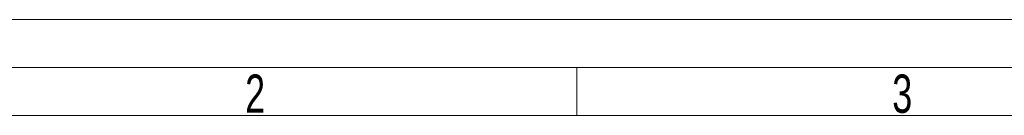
# Model space of a CAD drawing. Header units: millimetres. Extents: x 22 to 589, y 6 to 414.
# Tile 10 of 52: x 119 to 222, y 404 to 414. Entities that reach past the tile are written whole.
import ezdxf

# ---------------------------------------------------------------- set-up
doc = ezdxf.new("R2010")
doc.units = ezdxf.units.MM
doc.styles.add('SLDTEXTSTYLE0', font='TXT', dxfattribs={"width": 0.7})

msp = doc.modelspace()

# ---------------------------------------------------------------- linework, layer by layer
at = {"color": 7, "linetype": 'Continuous', "lineweight": 15}
msp.add_line((36.5, 414.5), (588.5, 414.5), dxfattribs=at)
at = {"color": 1, "linetype": 'Continuous', "lineweight": 0}
for p, q in [((41.5, 409.5), (583.5, 409.5)), ((177, 409.5), (177, 404.5)), ((46.5, 404.5), (578.5, 404.5))]:
    msp.add_line(p, q, dxfattribs=at)

# ---------------------------------------------------------------- texts
at = {"color": 1, "linetype": 'Continuous', "lineweight": 0, "char_height": 4, "attachment_point": 1, "style": 'SLDTEXTSTYLE0'}
for s, insert in [('2', (142.3849761, 408.7637745)), ('3', (209.9056638, 408.7637745))]:
    msp.add_mtext(s, dxfattribs=dict(at, insert=insert))

doc.saveas('drawing.dxf')
